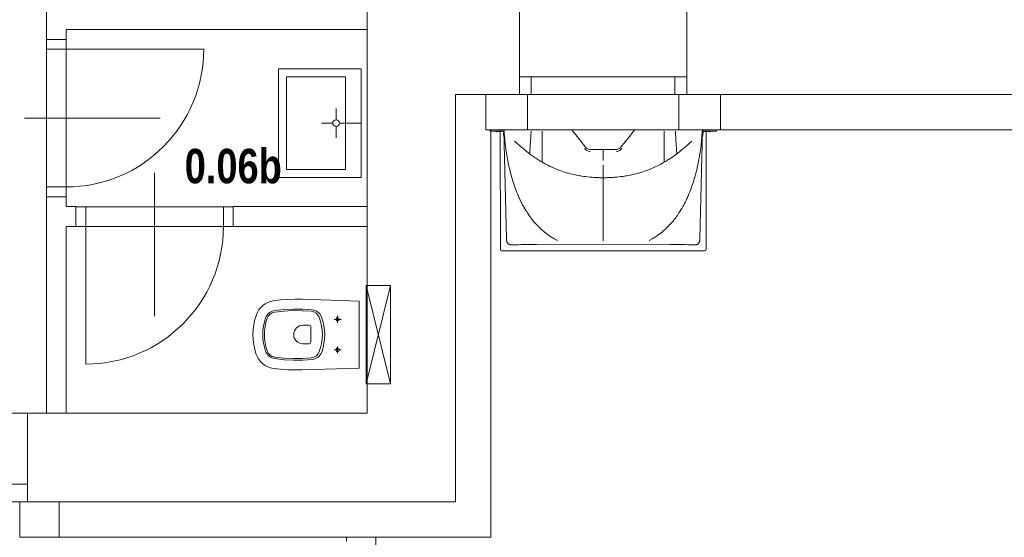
# Model space of a CAD drawing. Header units: millimetres. Extents: x -18118 to 31634, y -63349 to -43346.
# Tile 5 of 9: x 4662 to 9667, y -59847 to -57217. Entities that reach past the tile are written whole.
import ezdxf

# ---------------------------------------------------------------- set-up
doc = ezdxf.new("R2010")
doc.units = ezdxf.units.MM
doc.linetypes.add('Carkovana 2x_1', pattern=[200, 150, -50])
doc.layers.add('XR$1$1.PP - SLEPY_1', color=7, linetype='Continuous', lineweight=25)
doc.styles.add('Arial Black', font='Arial Black')

# ---------------------------------------------------------------- blocks, each defined once
blk = doc.blocks.new('KOMPLEXNÍ OBJEKT_5')
at = {"layer": 'XR$1$1.PP - SLEPY_1', "color": 251, "linetype": 'Continuous', "lineweight": 13}
for p, q in [((6397.2, -57466.9), (5977.2, -57466.9)), ((5977.2, -58017.7), (5977.2, -57466.9)), ((6317.2, -57506.9), (6017.2, -57506.9)), ((6017.2, -57506.9), (6017.2, -57977.7)), ((6317.2, -57977.7), (6317.2, -57506.9)), ((6397.2, -57466.9), (6397.2, -58017.7)), ((6270, -57725.1), (6270, -57668.4)), ((6252.8, -57742.3), (6196.1, -57742.3)), ((6287.1, -57742.3), (6397.2, -57742.3)), ((6270, -57759.5), (6270, -57816.2)), ((6017.2, -57977.7), (6317.2, -57977.7)), ((6397.2, -58017.7), (5977.2, -58017.7)), ((6397.2, -58017.7), (6053.1, -58017.7))]:
    blk.add_line(p, q, dxfattribs=at)
blk.add_arc((6270, -57742.3), 17.2, 270.0000000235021, 269.9999827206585, dxfattribs=at)
blk = doc.blocks.new('KOMPLEXNÍ OBJEKT_9')
at = {"layer": 'XR$1$1.PP - SLEPY_1', "color": 251, "linetype": 'Continuous', "lineweight": 13}
blk.add_line((6387.2, -58986.7), (6387.1, -58646.7), dxfattribs=at)
for points in [[(6387.1, -58646.7), (6097.9, -58637.2), (6061, -58636.7), (6024.1, -58637.9), (5987.3, -58640.7), (5950.6, -58645), (5936.3, -58648), (5922.5, -58653), (5909.5, -58659.7), (5897.6, -58668.2), (5887, -58678.2), (5877.8, -58689.6), (5870.2, -58702.1), (5864.5, -58715.5), (5857, -58740.2), (5851.6, -58765.4), (5848.3, -58791), (5847.2, -58816.7), (5847, -58816.2), (5848.1, -58841.9), (5851.4, -58867.5), (5856.8, -58892.7), (5864.3, -58917.3), (5870, -58930.9), (5877.5, -58943.5), (5886.7, -58954.9), (5897.4, -58965), (5909.4, -58973.6), (5922.4, -58980.4), (5936.2, -58985.3), (5950.6, -58988.4), (5987.3, -58992.7), (6024.1, -58995.5), (6061, -58996.6), (6097.9, -58996.2), (6387.2, -58986.7)], [(6259.9, -58739.2), (6277.5, -58739.2), (6295.1, -58739.2)], [(6277.6, -58747.8), (6280.9, -58747.1), (6283.6, -58745.2), (6285.5, -58742.4), (6286.1, -58739.2), (6285.4, -58735.9), (6283.6, -58733.1), (6280.8, -58731.2), (6277.5, -58730.5), (6274.2, -58731.2), (6271.4, -58733.1), (6269.5, -58735.9), (6268.9, -58739.2), (6269.5, -58742.5), (6271.4, -58745.3), (6274.2, -58747.1), (6277.5, -58747.8), (6277.6, -58747.8)], [(6277.5, -58756.8), (6277.5, -58739.2), (6277.5, -58721.5)], [(6259.9, -58894.2), (6277.5, -58894.2), (6295.1, -58894.2)], [(6277.6, -58902.8), (6280.9, -58902.1), (6283.6, -58900.2), (6285.5, -58897.4), (6286.1, -58894.2), (6285.4, -58890.9), (6283.6, -58888.1), (6280.8, -58886.2), (6277.5, -58885.5), (6274.2, -58886.2), (6271.4, -58888.1), (6269.5, -58890.9), (6268.9, -58894.2), (6269.5, -58897.5), (6271.4, -58900.3), (6274.2, -58902.1), (6277.5, -58902.8), (6277.6, -58902.8)], [(6277.5, -58911.8), (6277.5, -58894.2), (6277.5, -58876.5)]]:
    blk.add_lwpolyline(points, dxfattribs=at)
for points in [[(5957.5, -58938.8), (6005.1, -58944.1), (6052.9, -58946.5), (6100.8, -58946.1), (6148.6, -58942.8), (6156.5, -58941.5), (6164.1, -58939), (6171.3, -58935.6), (6178, -58931.1), (6184, -58925.7), (6189.1, -58919.6), (6193.4, -58912.8), (6196.6, -58905.5), (6203.4, -58883.8), (6208.3, -58861.7), (6211.2, -58839.2), (6212.2, -58816.6), (6211.1, -58793.9), (6208.1, -58771.4), (6203.2, -58749.3), (6196.3, -58727.7), (6193.1, -58720.4), (6188.8, -58713.6), (6183.7, -58707.5), (6177.7, -58702.2), (6171, -58697.7), (6163.8, -58694.3), (6156.2, -58691.9), (6148.3, -58690.5), (6100.6, -58687.3), (6052.8, -58686.9), (6005, -58689.3), (5957.5, -58694.5), (5949.9, -58696.1), (5942.5, -58698.8), (5935.6, -58702.4), (5929.3, -58706.9), (5923.6, -58712.2), (5918.7, -58718.3), (5914.7, -58725), (5911.6, -58732.1), (5905.4, -58752.7), (5900.8, -58773.8), (5898.1, -58795.2), (5897.2, -58816.7), (5898.1, -58838.2), (5900.9, -58859.6), (5905.4, -58880.7), (5911.6, -58901.3), (5914.7, -58908.4), (5918.7, -58915.1), (5923.6, -58921.2), (5929.3, -58926.5), (5935.7, -58931), (5942.6, -58934.6), (5949.9, -58937.2), (5957.5, -58938.8)], [(6143.8, -58935.2), (6156.8, -58932.2), (6168.4, -58925.6), (6177.8, -58916.1), (6184.3, -58904.4), (6191.2, -58883), (6196.2, -58861.2), (6199.2, -58839), (6200.2, -58816.6), (6199.1, -58794.2), (6196, -58772), (6191, -58750.1), (6184, -58728.9), (6177.5, -58717.2), (6168.1, -58707.7), (6156.5, -58701.2), (6143.5, -58698.1), (6097.1, -58695.2), (6050.6, -58694.9), (6004.2, -58697.4), (5958, -58702.5), (5945.4, -58706.1), (5934.3, -58712.9), (5925.4, -58722.5), (5919.4, -58734), (5913.2, -58754.2), (5908.8, -58774.8), (5906.1, -58795.7), (5905.2, -58816.7), (5906.1, -58837.7), (5908.8, -58858.6), (5913.3, -58879.2), (5919.4, -58899.3), (5925.4, -58910.9), (5934.3, -58920.5), (5945.4, -58927.3), (5958, -58930.8), (6004.3, -58936), (6050.8, -58938.4), (6097.3, -58938.2), (6143.8, -58935.2)], [(6142.3, -58779.1), (6141.6, -58775.3), (6139.4, -58772.1), (6136.2, -58769.9), (6132.3, -58769.1), (6102.4, -58769.1), (6093.2, -58769.8), (6084.4, -58772.3), (6076.1, -58776.5), (6068.9, -58782.2), (6062.9, -58789.2), (6058.3, -58797.2), (6055.5, -58806), (6054.4, -58815.1), (6055.1, -58824.3), (6057.6, -58833.2), (6061.8, -58841.4), (6067.5, -58848.7), (6074.5, -58854.7), (6082.5, -58859.2), (6091.3, -58862.1), (6100.4, -58863.1), (6102.4, -58863.1), (6132.3, -58863.1), (6136.2, -58862.4), (6139.4, -58860.2), (6141.6, -58857), (6142.3, -58853.1), (6142.3, -58779.1)]]:
    blk.add_lwpolyline(points, close=True, dxfattribs=at)
blk = doc.blocks.new('KOMPLEXNÍ OBJEKT_10')
at = {"layer": 'XR$1$1.PP - SLEPY_1', "color": 251, "linetype": 'Continuous', "lineweight": 13}
for p, q in [((6422.2, -59066.7), (6422.1, -58566.7)), ((6422.1, -58566.7), (6547.1, -58566.7)), ((6422.1, -58566.7), (6547.2, -59066.7)), ((6547.1, -58566.7), (6422.2, -59066.7)), ((6547.2, -59066.7), (6547.1, -58566.7)), ((6422.2, -59066.7), (6547.2, -59066.7))]:
    blk.add_line(p, q, dxfattribs=at)
blk = doc.blocks.new('KOMPLEXNÍ OBJEKT_18')
at = {"layer": 'XR$1$1.PP - SLEPY_1', "color": 138, "linetype": 'Continuous', "lineweight": 13}
for p, q in [((5347.2, -58723.2), (5347.2, -57995.3)), ((5747.2, -58166.7), (4947.2, -58166.7)), ((4997.2, -58966.7), (4997.2, -58166.7)), ((5697.2, -58166.7), (5697.2, -58266.7)), ((5747.2, -58266.7), (4947.2, -58266.7))]:
    blk.add_line(p, q, dxfattribs=at)
blk.add_arc((4997.2, -58266.7), 700, 270, 0, dxfattribs=at)
blk = doc.blocks.new('KOMPLEXNÍ OBJEKT_19')
at = {"layer": 'XR$1$1.PP - SLEPY_1', "color": 138, "linetype": 'Continuous', "lineweight": 13}
for p, q in [((4797.2, -58116.7), (4797.2, -57316.7)), ((4897.2, -58116.7), (4897.2, -57316.7)), ((5597.2, -57366.7), (4797.2, -57366.7)), ((5375.8, -57716.7), (4685.8, -57716.7)), ((4797.2, -58066.7), (4897.2, -58066.7))]:
    blk.add_line(p, q, dxfattribs=at)
blk.add_arc((4897.2, -57366.7), 700, 270, 0, dxfattribs=at)
blk = doc.blocks.new('KOMPLEXNÍ OBJEKT_26')
at = {"layer": 'XR$1$1.PP - SLEPY_1', "color": 138, "linetype": 'Continuous', "lineweight": 13}
for p, q in [((7052.1, -57780.9), (7051.8, -57776.7)), ((7096.6, -57776.7), (7054.1, -57776.7)), ((7102.9, -57782.7), (7055.4, -57782.7)), ((7084.2, -57782.7), (7084.2, -57785.9)), ((7084.8, -57786.7), (7084.9, -57786.7)), ((7086.6, -57782.7), (7085.5, -57786.2)), ((7090.2, -57784.7), (7098.2, -57784.7)), ((7099, -57776.7), (7096.6, -57776.7)), ((7104.1, -57784.7), (7098.2, -57784.7)), ((7104.1, -57787.5), (7101.8, -57784.7)), ((7104, -57776.7), (7105.1, -58384.7)), ((7108, -57776.7), (7104, -57776.7)), ((7108, -57776.7), (7109.6, -57776.7)), ((7109.8, -57776.7), (7109.6, -57776.7)), ((7110.3, -57776.7), (7109.8, -57776.7)), ((7110.7, -57776.7), (7110.3, -57776.7)), ((7119.2, -57776.7), (7110.7, -57776.7)), ((7119.2, -57776.7), (7119.7, -57776.7)), ((7119.7, -57776.7), (7120.1, -57776.7)), ((7120.6, -57776.7), (7120.1, -57776.7)), ((7122.7, -57776.7), (7121.6, -57776.7)), ((7136, -58329.8), (7123, -57778.6)), ((7471, -57776.7), (7471.2, -57780)), ((7494.6, -57809.9), (7471.7, -57781.3)), ((7761, -57809.9), (7783.9, -57781.3)), ((7784.6, -57776.7), (7784.3, -57780)), ((8119.5, -58329.8), (8132.5, -57778.6)), ((8132.8, -57776.7), (8133.9, -57776.7)), ((8134.9, -57776.7), (8135.4, -57776.7)), ((8135.9, -57776.7), (8135.4, -57776.7)), ((8136.3, -57776.7), (8135.9, -57776.7)), ((8136.3, -57776.7), (8144.8, -57776.7)), ((8144.8, -57776.7), (8145.3, -57776.7)), ((8145.3, -57776.7), (8145.7, -57776.7)), ((8145.7, -57776.7), (8145.9, -57776.7)), ((8147.5, -57776.7), (8145.9, -57776.7)), ((8147.5, -57776.7), (8151.5, -57776.7)), ((8151.5, -57776.7), (8150.4, -58384.7)), ((8151.5, -57784.7), (8157.4, -57784.7)), ((8151.5, -57787.5), (8153.7, -57784.7)), ((8152.6, -57782.7), (8200.1, -57782.7)), ((8156.6, -57776.7), (8158.9, -57776.7)), ((8165.4, -57784.7), (8157.4, -57784.7)), ((8158.9, -57776.7), (8201.4, -57776.7)), ((8169, -57782.7), (8170, -57786.2)), ((8170.7, -57786.7), (8170.6, -57786.7)), ((8171.4, -57782.7), (8171.3, -57785.9)), ((8203.5, -57780.9), (8203.8, -57776.7)), ((7538.4, -57864.7), (7494.6, -57809.9)), ((7717.1, -57864.7), (7761, -57809.9)), ((7627.8, -57876.4), (7561, -57876.4)), ((7627.8, -57876.4), (7627.8, -57886.1)), ((7627.8, -57876.4), (7694.5, -57876.4)), ((7627.8, -57876.4), (7627.8, -57886.1)), ((7627.8, -57886.1), (7627.8, -57924.1)), ((7627.8, -57886.1), (7627.8, -57924.1)), ((7627.8, -58357.6), (7288.4, -58359.4)), ((7627.8, -58357.6), (7967.1, -58359.4)), ((7110.7, -58391.7), (8144.8, -58391.7))]:
    blk.add_line(p, q, dxfattribs=at)
at = {"layer": 'XR$1$1.PP - SLEPY_1', "color": 138, "linetype": 'Carkovana 2x_1', "lineweight": 13}
for p, q in [((7121.4, -57783.7), (7103, -57783.7)), ((7103.2, -57783.6), (7103.2, -57782.7)), ((7115.1, -57784.7), (7104.1, -57784.7)), ((7121.6, -57803.7), (7120.3, -57784.6)), ((7121.1, -57784.5), (7122.4, -57803.6)), ((7122.9, -57809.2), (7121.1, -57784.5)), ((7121.5, -57778.6), (7121.5, -57776.7)), ((7122.5, -57790.2), (7121.5, -57778.6)), ((7121.6, -57776.7), (7121.6, -57778.6)), ((7123.4, -57782.6), (7123.1, -57778.5)), ((7471.2, -57780), (7471.2, -57780.5)), ((7784.3, -57780), (7784.3, -57780.5)), ((8132.1, -57782.6), (8132.4, -57778.5)), ((8132.6, -57809.2), (8134.4, -57784.5)), ((8133.1, -57790.2), (8134, -57778.6)), ((8134.4, -57784.5), (8133.1, -57803.6)), ((8133.9, -57803.7), (8135.2, -57784.6)), ((8134, -57778.6), (8134, -57776.7)), ((8134, -57776.7), (8134, -57778.6)), ((8134.1, -57783.7), (8152.5, -57783.7)), ((8140.4, -57784.7), (8151.5, -57784.7)), ((8152.4, -57783.6), (8152.4, -57782.7)), ((7494.6, -57809.9), (7494.6, -57810.2)), ((7761, -57809.9), (7761, -57810.2)), ((7532.7, -57871.5), (7532.7, -57871.7)), ((7538.4, -57865), (7538.4, -57864.7)), ((7561, -57876.7), (7561, -57876.4)), ((7561, -57876.7), (7627.8, -57876.7)), ((7694.5, -57876.7), (7627.8, -57876.7)), ((7694.5, -57876.7), (7694.5, -57876.4)), ((7717.1, -57865), (7717.1, -57864.7)), ((7722.8, -57871.5), (7722.8, -57871.7))]:
    blk.add_line(p, q, dxfattribs=at)
at = {"layer": 'XR$1$1.PP - SLEPY_1', "color": 138, "linetype": 'Continuous', "lineweight": 13}
for points in [[(7054.1, -57776.7), (7052.4, -57776.7), (7051.8, -57776.7)], [(7055.4, -57782.7), (7054.7, -57782.7), (7054.2, -57782.7), (7054.1, -57782.7), (7053.8, -57782.7), (7053.6, -57782.7)], [(7099, -57776.7), (7099.2, -57776.7), (7099.9, -57776.7), (7100.9, -57776.7), (7102.3, -57776.7)], [(7102.3, -57776.7), (7102.3, -57776.7), (7102.3, -57776.7)], [(7102.3, -57776.7), (7103.1, -57776.7), (7103.6, -57776.7), (7103.9, -57776.7), (7104, -57776.7)], [(7121.4, -57776.7), (7121.4, -57776.7), (7121.4, -57776.7), (7121.3, -57776.7), (7121.2, -57776.7), (7121.2, -57776.7), (7120.9, -57776.7), (7120.7, -57776.7), (7120.7, -57776.7), (7120.6, -57776.7), (7120.6, -57776.7)], [(7121.5, -57776.7), (7121.8, -57776.7), (7122.1, -57776.8), (7122.3, -57776.9), (7122.6, -57777.2), (7122.8, -57777.6), (7122.9, -57777.8), (7123.1, -57778.2), (7123.1, -57778.5)], [(7121.6, -57776.7), (7121.9, -57776.7), (7122.2, -57776.8), (7122.5, -57777), (7122.7, -57777.3), (7122.9, -57777.6), (7123.1, -57778), (7123.1, -57778.4)], [(7123.2, -57778.4), (7123, -57777.9), (7122.9, -57777.5), (7122.5, -57777), (7122.2, -57776.8), (7122.1, -57776.8), (7121.8, -57776.7), (7121.7, -57776.7), (7121.7, -57776.7), (7121.6, -57776.7), (7121.6, -57776.7), (7121.6, -57776.7), (7121.6, -57776.7), (7121.6, -57776.7), (7121.6, -57776.7)], [(7122.6, -57776.7), (7122.7, -57776.7), (7122.7, -57776.7), (7123.4, -57776.7), (7124.3, -57776.7), (7124.5, -57776.7), (7126, -57776.7), (7127.9, -57776.7), (7129.9, -57776.7), (7130.1, -57776.7), (7132.7, -57776.7), (7138.1, -57776.7), (7138.7, -57776.7), (7142.1, -57776.7), (7142.6, -57776.7), (7145.7, -57776.7), (7147.6, -57776.7), (7149.3, -57776.7), (7149.5, -57776.7), (7151.4, -57776.7), (7153.4, -57776.7), (7153.9, -57776.7), (7155.4, -57776.7), (7157.5, -57776.7), (7158.5, -57776.7), (7158.5, -57776.7), (7159.5, -57776.7), (7160.6, -57776.7), (7161.1, -57776.7), (7161.6, -57776.7)], [(7126.9, -57817.6), (7126.2, -57808.6), (7126, -57807), (7124.7, -57792.5), (7124.3, -57788.4), (7124, -57785.3), (7123.6, -57781.7), (7123.2, -57778.4)], [(7471, -57776.7), (7396.3, -57776.7), (7365, -57776.7), (7336.1, -57776.7), (7306.3, -57776.7), (7272.8, -57776.7), (7243.2, -57776.7), (7232.9, -57776.7), (7227.4, -57776.7), (7221.1, -57776.7), (7211.7, -57776.7), (7202.4, -57776.7), (7196.7, -57776.7), (7192, -57776.7), (7187, -57776.7), (7181, -57776.7), (7175.4, -57776.7), (7173, -57776.7), (7171.4, -57776.7), (7169.7, -57776.7), (7167.5, -57776.7), (7165.5, -57776.7), (7164.5, -57776.7), (7163.8, -57776.7), (7163, -57776.7), (7161.6, -57776.7)], [(7784.6, -57776.7), (7859.2, -57776.7), (7890.5, -57776.7), (7919.4, -57776.7), (7949.2, -57776.7), (7982.7, -57776.7), (8012.3, -57776.7), (8022.6, -57776.7), (8028.1, -57776.7), (8034.4, -57776.7), (8043.8, -57776.7), (8053.1, -57776.7), (8058.8, -57776.7), (8063.5, -57776.7), (8068.5, -57776.7), (8074.5, -57776.7), (8080.1, -57776.7), (8082.5, -57776.7), (8084.1, -57776.7), (8085.8, -57776.7), (8088, -57776.7), (8090.1, -57776.7), (8091, -57776.7), (8091.8, -57776.7), (8092.5, -57776.7), (8093.9, -57776.7)], [(8132.9, -57776.7), (8132.8, -57776.7), (8132.8, -57776.7), (8132.1, -57776.7), (8131.2, -57776.7), (8131, -57776.7), (8129.5, -57776.7), (8127.6, -57776.7), (8125.6, -57776.7), (8125.4, -57776.7), (8122.8, -57776.7), (8117.5, -57776.7), (8116.8, -57776.7), (8113.4, -57776.7), (8112.9, -57776.7), (8109.8, -57776.7), (8107.9, -57776.7), (8106.2, -57776.7), (8106, -57776.7), (8104.1, -57776.7), (8102.1, -57776.7), (8101.7, -57776.7), (8100.1, -57776.7), (8098, -57776.7), (8097, -57776.7), (8097, -57776.7), (8096, -57776.7), (8095, -57776.7), (8094.4, -57776.7), (8093.9, -57776.7)], [(8128.6, -57817.6), (8129.3, -57808.6), (8129.5, -57807), (8130.8, -57792.5), (8131.2, -57788.4), (8131.5, -57785.3), (8131.9, -57781.7), (8132.3, -57778.4)], [(8134, -57776.7), (8133.7, -57776.7), (8133.4, -57776.8), (8133.2, -57776.9), (8132.9, -57777.2), (8132.7, -57777.6), (8132.6, -57777.8), (8132.5, -57778.2), (8132.4, -57778.5)], [(8134, -57776.7), (8133.6, -57776.7), (8133.3, -57776.8), (8133, -57777), (8132.8, -57777.3), (8132.6, -57777.6), (8132.4, -57778), (8132.4, -57778.4)], [(8132.4, -57778.4), (8132.5, -57777.9), (8132.6, -57777.5), (8133.1, -57777), (8133.3, -57776.8), (8133.5, -57776.8), (8133.7, -57776.7), (8133.8, -57776.7), (8133.8, -57776.7), (8133.9, -57776.7), (8133.9, -57776.7), (8133.9, -57776.7), (8133.9, -57776.7), (8133.9, -57776.7), (8133.9, -57776.7)], [(8134.1, -57776.7), (8134.1, -57776.7), (8134.1, -57776.7), (8134.2, -57776.7), (8134.3, -57776.7), (8134.4, -57776.7), (8134.6, -57776.7), (8134.8, -57776.7), (8134.9, -57776.7), (8134.9, -57776.7), (8134.9, -57776.7)], [(8153.2, -57776.7), (8152.5, -57776.7), (8151.9, -57776.7), (8151.6, -57776.7), (8151.5, -57776.7)], [(8156.6, -57776.7), (8156.3, -57776.7), (8155.7, -57776.7), (8154.6, -57776.7), (8153.2, -57776.7)], [(8153.2, -57776.7), (8153.2, -57776.7), (8153.2, -57776.7)], [(8200.1, -57782.7), (8200.8, -57782.7), (8201.3, -57782.7), (8201.4, -57782.7), (8201.8, -57782.7), (8201.9, -57782.7)], [(8201.4, -57776.7), (8203.2, -57776.7), (8203.8, -57776.7)], [(7211.8, -58145.6), (7210.8, -58143.5), (7210.1, -58142.1), (7206.8, -58135.1), (7205.9, -58133.4), (7203.6, -58128.3), (7201.8, -58124.4), (7201.2, -58123.1), (7197, -58113.4), (7196.6, -58112.5), (7192.2, -58102.1), (7192, -58101.7), (7187.5, -58090.6), (7183.1, -58079.4), (7182.9, -58079), (7178.9, -58068.1), (7174.9, -58056.5), (7174.4, -58055.1), (7171.1, -58044.9), (7167.4, -58033), (7166.6, -58030.5), (7163.8, -58021), (7162.9, -58017.9), (7160.4, -58008.8), (7159.4, -58005.1), (7157.1, -57996.5), (7152.7, -57979.1), (7150.9, -57971.3), (7149.6, -57965.8), (7148, -57958.4), (7146.7, -57952.3), (7145.3, -57945.4), (7142.7, -57932.3), (7141.3, -57924.9), (7140.3, -57919), (7138.8, -57911), (7137.9, -57905.5), (7136.4, -57896.9), (7135.6, -57892), (7133.5, -57878.3), (7132.1, -57868.3), (7131.6, -57864.4), (7130.7, -57857.4), (7130.2, -57853.6), (7129.9, -57850.4), (7129.4, -57846.3), (7129.1, -57843.2), (7128.7, -57838.8), (7128.4, -57836.1), (7128.1, -57832.2)], [(8043.7, -58145.6), (8044.8, -58143.5), (8045.4, -58142.1), (8048.8, -58135.1), (8049.6, -58133.4), (8051.9, -58128.3), (8053.7, -58124.4), (8054.3, -58123.1), (8058.6, -58113.4), (8059, -58112.5), (8063.4, -58102.1), (8063.6, -58101.7), (8068, -58090.6), (8072.4, -58079.4), (8072.6, -58079), (8076.6, -58068.1), (8080.6, -58056.5), (8081.1, -58055.1), (8084.4, -58044.9), (8088.2, -58033), (8088.9, -58030.5), (8091.7, -58021), (8092.6, -58017.9), (8095.2, -58008.8), (8096.2, -58005.1), (8098.5, -57996.5), (8102.8, -57979.1), (8104.6, -57971.3), (8105.9, -57965.8), (8107.5, -57958.4), (8108.8, -57952.3), (8110.2, -57945.4), (8112.8, -57932.3), (8114.2, -57924.9), (8115.3, -57919), (8116.7, -57911), (8117.6, -57905.5), (8119.1, -57896.9), (8119.9, -57892), (8122, -57878.3), (8123.4, -57868.3), (8123.9, -57864.4), (8124.8, -57857.4), (8125.3, -57853.6), (8125.7, -57850.4), (8126.1, -57846.3), (8126.4, -57843.2), (8126.8, -57838.8), (8127.1, -57836.1), (8127.4, -57832.2)], [(7539.3, -57878.1), (7535.9, -57875), (7532.7, -57871.5)], [(7561, -57876.4), (7558.2, -57876.3), (7552.7, -57875.1), (7545, -57871.1), (7540.4, -57867.1), (7538.4, -57864.7)], [(7539.3, -57878.1), (7539.7, -57878.4), (7543.6, -57881.2)], [(7543.6, -57881.2), (7547.8, -57883.3), (7552.1, -57884.9)], [(7556.5, -57885.8), (7559.5, -57886.1), (7561, -57886.1)], [(7694.5, -57876.4), (7697.3, -57876.3), (7702.8, -57875.1), (7710.5, -57871.1), (7715.1, -57867.1), (7717.1, -57864.7)], [(7716.2, -57878.1), (7715.8, -57878.4), (7711.9, -57881.2), (7707.7, -57883.3), (7703.4, -57884.9), (7699, -57885.8), (7696, -57886.1), (7694.5, -57886.1)], [(7716.2, -57878.1), (7719.6, -57875), (7722.8, -57871.5)], [(7627.8, -57955.6), (7627.8, -57958.5), (7627.8, -57958.7), (7627.8, -57964.9), (7627.8, -57971.5), (7627.8, -57973.9), (7627.8, -57974), (7627.8, -57979.7), (7627.8, -57983.1), (7627.8, -57987.7), (7627.8, -57988.9), (7627.8, -57991.9), (7627.8, -57995.7), (7627.8, -58000.7), (7627.8, -58003.6), (7627.8, -58009.2), (7627.8, -58011.3), (7627.8, -58014.9), (7627.8, -58015.2), (7627.8, -58017.7)], [(7627.8, -57955.6), (7627.8, -57958.5), (7627.8, -57958.7), (7627.8, -57964.9), (7627.8, -57971.5), (7627.8, -57973.9), (7627.8, -57974), (7627.8, -57979.7), (7627.8, -57983.1), (7627.8, -57987.7), (7627.8, -57988.9), (7627.8, -57991.9), (7627.8, -57995.7), (7627.8, -58000.7), (7627.8, -58003.6), (7627.8, -58009.2), (7627.8, -58011.3), (7627.8, -58014.9), (7627.8, -58015.2), (7627.8, -58017.7)], [(7627.8, -58246.4), (7627.8, -58244.1), (7627.8, -58239.4), (7627.8, -58232.4), (7627.8, -58218.1), (7627.8, -58203.5), (7627.8, -58188.4), (7627.8, -58173), (7627.8, -58157.1), (7627.8, -58140.7), (7627.8, -58124), (7627.8, -58107), (7627.8, -58089.6), (7627.8, -58072), (7627.8, -58054.1), (7627.8, -58045), (7627.8, -58036), (7627.8, -58026.8), (7627.8, -58022.3), (7627.8, -58019.2), (7627.8, -58017.7)], [(7627.8, -58246.4), (7627.8, -58244.1), (7627.8, -58239.4), (7627.8, -58232.4), (7627.8, -58218.1), (7627.8, -58203.5), (7627.8, -58188.4), (7627.8, -58173), (7627.8, -58157.1), (7627.8, -58140.7), (7627.8, -58124), (7627.8, -58107), (7627.8, -58089.6), (7627.8, -58072), (7627.8, -58054.1), (7627.8, -58045), (7627.8, -58036), (7627.8, -58026.8), (7627.8, -58022.3), (7627.8, -58019.2), (7627.8, -58017.7)], [(7227, -58173.4), (7222.6, -58166), (7220.2, -58161.7), (7218, -58157.8), (7215.7, -58153.4), (7211.8, -58145.6)], [(8028.5, -58173.4), (8032.9, -58166), (8035.3, -58161.7), (8037.5, -58157.8), (8039.8, -58153.4), (8043.7, -58145.6)], [(7286.9, -58255.8), (7285.3, -58254), (7282.1, -58250.6), (7277.4, -58245.3), (7272.8, -58239.9), (7271.4, -58238.1), (7268.3, -58234.3), (7266.4, -58231.9), (7262.3, -58226.5), (7259.5, -58222.9), (7255.2, -58216.9), (7252.2, -58212.5), (7251, -58210.8), (7242.7, -58198.3), (7238.6, -58192), (7234.7, -58185.7), (7231.5, -58180.5), (7230.8, -58179.5), (7228.3, -58175.4), (7227, -58173.4)], [(7968.6, -58255.8), (7970.2, -58254), (7973.4, -58250.6), (7978.1, -58245.3), (7982.7, -58239.9), (7984.2, -58238.1), (7987.2, -58234.3), (7989.1, -58231.9), (7993.3, -58226.5), (7996, -58222.9), (8000.3, -58216.9), (8003.3, -58212.5), (8004.5, -58210.8), (8012.8, -58198.3), (8016.9, -58192), (8020.8, -58185.7), (8024.1, -58180.5), (8024.7, -58179.5), (8027.2, -58175.4), (8028.5, -58173.4)], [(7286.9, -58255.8), (7288.7, -58257.7), (7290.4, -58259.5), (7291.5, -58260.7), (7292.2, -58261.4), (7293.9, -58263.2), (7296.3, -58265.6), (7297.7, -58267), (7298.7, -58268), (7301, -58270.3), (7302.9, -58272.2), (7303.2, -58272.5), (7305.3, -58274.6), (7307.3, -58276.6), (7307.6, -58276.9), (7309.3, -58278.5), (7311.4, -58280.5), (7312.3, -58281.3), (7313.6, -58282.5), (7316, -58284.6), (7317.8, -58286.2), (7318.6, -58286.8), (7321.5, -58289.3), (7322.4, -58290.1), (7324.7, -58292)], [(7627.8, -58246.4), (7627.8, -58247.7), (7627.8, -58248.8), (7627.8, -58250.1), (7627.8, -58251.1), (7627.8, -58253.8), (7627.8, -58255.8), (7627.8, -58260.3), (7627.8, -58261), (7627.8, -58264.8), (7627.8, -58267.9), (7627.8, -58269.1), (7627.8, -58273.3), (7627.8, -58274.6), (7627.8, -58277.4), (7627.8, -58280.9), (7627.8, -58281.4), (7627.8, -58286.9), (7627.8, -58288.9), (7627.8, -58292.4), (7627.8, -58292.4), (7627.8, -58295.7), (7627.8, -58297.5), (7627.8, -58298.8), (7627.8, -58301.7), (7627.8, -58302.2), (7627.8, -58304.5), (7627.8, -58306.5), (7627.8, -58307.2), (7627.8, -58310.5), (7627.8, -58312.1), (7627.8, -58314.1), (7627.8, -58316.3), (7627.8, -58317.3), (7627.8, -58318.2), (7627.8, -58320), (7627.8, -58320.1), (7627.8, -58322.6), (7627.8, -58323.2), (7627.8, -58325.1), (7627.8, -58326.3), (7627.8, -58327.4), (7627.8, -58329.3), (7627.8, -58329.8), (7627.8, -58330.8), (7627.8, -58332.3), (7627.8, -58332.4), (7627.8, -58334.1), (7627.8, -58335), (7627.8, -58335.9), (7627.8, -58337.6), (7627.8, -58338.7)], [(7627.8, -58246.4), (7627.8, -58247.7), (7627.8, -58248.8), (7627.8, -58250.1), (7627.8, -58251.1), (7627.8, -58253.8), (7627.8, -58255.8), (7627.8, -58260.3), (7627.8, -58261), (7627.8, -58264.8), (7627.8, -58267.9), (7627.8, -58269.1), (7627.8, -58273.3), (7627.8, -58274.6), (7627.8, -58277.4), (7627.8, -58280.9), (7627.8, -58281.4), (7627.8, -58286.9), (7627.8, -58288.9), (7627.8, -58292.4), (7627.8, -58292.4), (7627.8, -58295.7), (7627.8, -58297.5), (7627.8, -58298.8), (7627.8, -58301.7), (7627.8, -58302.2), (7627.8, -58304.5), (7627.8, -58306.5), (7627.8, -58307.2), (7627.8, -58310.5), (7627.8, -58312.1), (7627.8, -58314.1), (7627.8, -58316.3), (7627.8, -58317.3), (7627.8, -58318.2), (7627.8, -58320), (7627.8, -58320.1), (7627.8, -58322.6), (7627.8, -58323.2), (7627.8, -58325.1), (7627.8, -58326.3), (7627.8, -58327.4), (7627.8, -58329.3), (7627.8, -58329.8), (7627.8, -58330.8), (7627.8, -58332.3), (7627.8, -58332.4), (7627.8, -58334.1), (7627.8, -58335), (7627.8, -58335.9), (7627.8, -58337.6), (7627.8, -58338.7)], [(7968.6, -58255.8), (7966.9, -58257.7), (7965.2, -58259.5), (7964, -58260.7), (7963.3, -58261.4), (7961.6, -58263.2), (7959.2, -58265.6), (7957.8, -58267), (7956.8, -58268), (7954.5, -58270.3), (7952.6, -58272.2), (7952.3, -58272.5), (7950.2, -58274.6), (7948.2, -58276.6), (7947.9, -58276.9), (7946.2, -58278.5), (7944.1, -58280.5), (7943.2, -58281.3), (7941.9, -58282.5), (7939.5, -58284.6), (7937.7, -58286.2), (7936.9, -58286.8), (7934, -58289.3), (7933.1, -58290.1), (7930.8, -58292)], [(7324.7, -58292), (7329, -58295.6), (7331.4, -58297.6), (7333.6, -58299.4), (7337.1, -58302.2), (7345.6, -58308.7), (7355, -58315.5), (7363, -58320.9), (7370.7, -58325.7), (7379.2, -58330.7), (7394.5, -58338.7)], [(7930.8, -58292), (7926.6, -58295.6), (7924.1, -58297.6), (7921.9, -58299.4), (7918.4, -58302.2), (7910, -58308.7), (7900.5, -58315.5), (7892.5, -58320.9), (7884.8, -58325.7), (7876.3, -58330.7), (7861, -58338.7)], [(7136, -58329.8), (7136, -58330.4), (7136, -58330.7), (7136, -58331.6), (7136, -58331.7), (7136.1, -58333.4), (7136.1, -58333.5), (7136.2, -58335.1), (7136.2, -58335.2), (7136.3, -58336.8), (7136.3, -58337), (7136.8, -58339.8), (7137, -58340.6), (7137.6, -58342.8), (7138, -58344), (7138.6, -58345.6), (7139.4, -58347.2), (7139.9, -58348.3), (7141, -58350.1), (7143, -58352.8), (7143.2, -58352.9), (7145.1, -58354.9), (7145.2, -58355.1), (7147.1, -58356.6), (7147.7, -58357), (7149.3, -58357.9), (7150.3, -58358.5), (7151.5, -58359), (7151.7, -58359.1), (7153.1, -58359.5), (7153.9, -58359.7), (7154.6, -58359.9), (7155.1, -58359.9), (7156, -58360.1), (7156.3, -58360.1), (7157.4, -58360.1), (7157.6, -58360.1), (7158.9, -58360.2), (7159, -58360.2), (7160.4, -58360.1), (7160.8, -58360.1), (7161.1, -58360.1), (7161.8, -58360)], [(8119.5, -58329.8), (8119.5, -58330.4), (8119.5, -58330.7), (8119.5, -58331.6), (8119.5, -58331.7), (8119.5, -58333.4), (8119.4, -58333.5), (8119.4, -58335.1), (8119.4, -58335.2), (8119.2, -58336.8), (8119.2, -58337), (8118.7, -58339.8), (8118.5, -58340.6), (8117.9, -58342.8), (8117.5, -58344), (8116.9, -58345.6), (8116.2, -58347.2), (8115.6, -58348.3), (8114.5, -58350.1), (8112.5, -58352.8), (8112.4, -58352.9), (8110.5, -58354.9), (8110.3, -58355.1), (8108.4, -58356.6), (8107.8, -58357), (8106.3, -58357.9), (8105.2, -58358.5), (8104, -58359), (8103.8, -58359.1), (8102.4, -58359.5), (8101.7, -58359.7), (8101, -58359.9), (8100.5, -58359.9), (8099.5, -58360.1), (8099.2, -58360.1), (8098.1, -58360.1), (8097.9, -58360.1), (8096.6, -58360.2), (8096.5, -58360.2), (8095.2, -58360.1), (8094.7, -58360.1), (8094.4, -58360.1), (8093.7, -58360)], [(7161.8, -58360), (7163.8, -58360), (7164.8, -58360), (7165.7, -58360), (7169.7, -58360), (7170.8, -58359.9), (7177.6, -58359.9), (7179.9, -58359.9), (7193.4, -58359.8), (7197.9, -58359.8), (7209.2, -58359.7), (7216, -58359.7), (7225.1, -58359.6), (7234.1, -58359.6), (7240.9, -58359.6), (7243.1, -58359.6), (7252.2, -58359.5), (7256.7, -58359.5), (7261.2, -58359.5), (7270.3, -58359.5), (7272.5, -58359.5), (7274.8, -58359.4), (7276.5, -58359.4), (7279.3, -58359.4), (7280.4, -58359.4), (7281.6, -58359.4), (7282.4, -58359.4), (7283.8, -58359.4), (7284.4, -58359.4), (7286.1, -58359.4), (7286.4, -58359.4), (7287.4, -58359.4), (7287.6, -58359.4), (7288.4, -58359.4)], [(8093.7, -58360), (8091.8, -58360), (8090.7, -58360), (8089.8, -58360), (8085.8, -58360), (8084.7, -58359.9), (8077.9, -58359.9), (8075.7, -58359.9), (8062.1, -58359.8), (8057.6, -58359.8), (8046.3, -58359.7), (8039.5, -58359.7), (8030.5, -58359.6), (8021.4, -58359.6), (8014.6, -58359.6), (8012.4, -58359.6), (8003.3, -58359.5), (7998.8, -58359.5), (7994.3, -58359.5), (7985.3, -58359.5), (7983, -58359.5), (7980.7, -58359.4), (7979, -58359.4), (7976.2, -58359.4), (7975.1, -58359.4), (7973.9, -58359.4), (7973.1, -58359.4), (7971.7, -58359.4), (7971.1, -58359.4), (7969.4, -58359.4), (7969.1, -58359.4), (7968.1, -58359.4), (7967.9, -58359.4), (7967.1, -58359.4)]]:
    blk.add_lwpolyline(points, dxfattribs=at)
at = {"layer": 'XR$1$1.PP - SLEPY_1', "color": 138, "linetype": 'Carkovana 2x_1', "lineweight": 13}
for points in [[(7113.9, -57783.6), (7114.4, -57784.1), (7114.9, -57784.6)], [(7121.1, -57784.5), (7121.7, -57792.6), (7122.3, -57800.7), (7122.9, -57808.9), (7122.9, -57809.2)], [(7121.5, -57776.7), (7121.5, -57776.7), (7121.5, -57776.7), (7121.5, -57776.7), (7121.5, -57776.7), (7121.6, -57776.7), (7121.6, -57776.7), (7122, -57776.8), (7122.3, -57776.9), (7122.6, -57777.2), (7122.9, -57777.7), (7123, -57778), (7123.1, -57778.4)], [(7261, -57783.6), (7260.9, -57785.7), (7260.7, -57789.3), (7260.7, -57789.6), (7260.2, -57797.2), (7260, -57800.8), (7259.3, -57812.5), (7259, -57818.1), (7258.5, -57827.8), (7258, -57835.3), (7257.6, -57842.9), (7257.1, -57850.3), (7257, -57852.1), (7256.6, -57857.6), (7256.1, -57864.8), (7255.9, -57868.2), (7255.6, -57871.8), (7255.1, -57878.5), (7254.7, -57883.4), (7254.6, -57885.1), (7254, -57891.4), (7253.9, -57892.9), (7253.5, -57897.5)], [(7317.9, -57940.7), (7317.8, -57934.2), (7317.8, -57920.6), (7317.7, -57910.1), (7317.7, -57899.3), (7317.7, -57877), (7317.7, -57854.1), (7317.7, -57830.7), (7317.8, -57807.3), (7317.8, -57795.5), (7317.8, -57787.7), (7317.9, -57783.8)], [(7937.7, -57940.7), (7937.7, -57934.2), (7937.8, -57920.6), (7937.8, -57910.1), (7937.8, -57899.3), (7937.8, -57877), (7937.8, -57854.1), (7937.8, -57830.7), (7937.7, -57807.3), (7937.7, -57795.5), (7937.7, -57787.7), (7937.7, -57783.8)], [(7994.5, -57783.6), (7994.6, -57785.7), (7994.8, -57789.3), (7994.8, -57789.6), (7995.3, -57797.2), (7995.5, -57800.8), (7996.2, -57812.5), (7996.5, -57818.1), (7997.1, -57827.8), (7997.5, -57835.3), (7998, -57842.9), (7998.4, -57850.3), (7998.5, -57852.1), (7998.9, -57857.6), (7999.4, -57864.8), (7999.6, -57868.2), (7999.9, -57871.8), (8000.4, -57878.5), (8000.8, -57883.4), (8000.9, -57885.1), (8001.5, -57891.4), (8001.6, -57892.9), (8002.1, -57897.5)], [(8134, -57776.7), (8134, -57776.7), (8134, -57776.7), (8134, -57776.7), (8134, -57776.7), (8134, -57776.7), (8133.9, -57776.7), (8133.5, -57776.8), (8133.2, -57776.9), (8132.9, -57777.2), (8132.6, -57777.7), (8132.5, -57778), (8132.4, -57778.4)], [(8134.4, -57784.5), (8133.8, -57792.6), (8133.2, -57800.7), (8132.6, -57808.9), (8132.6, -57809.2)], [(8141.6, -57783.6), (8141.1, -57784.1), (8140.6, -57784.6)], [(7128.1, -57832.2), (7128, -57831.3), (7127.8, -57828.9), (7127.4, -57823.7), (7127.2, -57821.6), (7126.9, -57817.6)], [(7253.5, -57897.5), (7251.6, -57896.1), (7247.9, -57893.3), (7247.1, -57892.7), (7242.4, -57889.1), (7238.2, -57885.8), (7231.4, -57880.3), (7229.3, -57878.7), (7220.4, -57871.4), (7220.4, -57871.4), (7211.6, -57864), (7209.4, -57862.2), (7198.6, -57852.8), (7194, -57848.8), (7187.7, -57843.1), (7180.5, -57836.5), (7177, -57833.2)], [(8002.1, -57897.5), (8003.9, -57896.1), (8007.6, -57893.3), (8008.4, -57892.7), (8013.1, -57889.1), (8017.3, -57885.8), (8024.2, -57880.3), (8026.2, -57878.7), (8035.1, -57871.4), (8035.1, -57871.4), (8043.9, -57864), (8046.1, -57862.2), (8057, -57852.8), (8061.5, -57848.8), (8067.8, -57843.1), (8075, -57836.5), (8078.6, -57833.2)], [(8127.4, -57832.2), (8127.5, -57831.3), (8127.7, -57828.9), (8128.1, -57823.7), (8128.3, -57821.6), (8128.6, -57817.6)], [(7253.5, -57897.5), (7260.4, -57902.7), (7274.5, -57912.8), (7296, -57927.3), (7310.5, -57936.4), (7317.9, -57940.7)], [(8002.1, -57897.5), (7995.1, -57902.7), (7981, -57912.8), (7959.5, -57927.3), (7945, -57936.4), (7937.7, -57940.7)], [(7627.8, -58019.6), (7626.5, -58019.6), (7625.9, -58019.6), (7625.3, -58019.6), (7622.8, -58019.6), (7622.1, -58019.6), (7617.8, -58019.5), (7616.4, -58019.5), (7610.7, -58019.4), (7607.8, -58019.3), (7605, -58019.2), (7597.9, -58019), (7593.6, -58018.8), (7588, -58018.6), (7582.2, -58018.2), (7578, -58018), (7570.9, -58017.5), (7568.2, -58017.2), (7559.5, -58016.5), (7558.3, -58016.4), (7548.4, -58015.4), (7538.5, -58014.2), (7536.8, -58014), (7528.7, -58012.9), (7518.9, -58011.4), (7514.2, -58010.7), (7509.1, -58009.8), (7491.7, -58006.6), (7489.5, -58006.1), (7479.8, -58004), (7470, -58001.8), (7469.2, -58001.6), (7460.3, -57999.4), (7450.7, -57996.8), (7447, -57995.7), (7431.4, -57991), (7412.2, -57984.6), (7402.9, -57981.2), (7393.1, -57977.4), (7359.8, -57962.9), (7355.2, -57960.7), (7345.8, -57956), (7338.7, -57952.3), (7336.5, -57951.1), (7331.8, -57948.6), (7327.1, -57946), (7324.8, -57944.7), (7322.5, -57943.4), (7320.2, -57942.1), (7319, -57941.4), (7317.9, -57940.7)], [(7627.8, -58019.6), (7629, -58019.6), (7629.7, -58019.6), (7630.3, -58019.6), (7632.7, -58019.6), (7633.5, -58019.6), (7637.7, -58019.5), (7639.1, -58019.5), (7644.8, -58019.4), (7647.7, -58019.3), (7650.5, -58019.2), (7657.6, -58019), (7661.9, -58018.8), (7667.6, -58018.6), (7673.3, -58018.2), (7677.5, -58018), (7684.7, -58017.5), (7687.4, -58017.2), (7696, -58016.5), (7697.2, -58016.4), (7707.1, -58015.4), (7717, -58014.2), (7718.7, -58014), (7726.8, -58012.9), (7736.6, -58011.4), (7741.3, -58010.7), (7746.4, -58009.8), (7763.9, -58006.6), (7766, -58006.1), (7775.8, -58004), (7785.5, -58001.8), (7786.3, -58001.6), (7795.2, -57999.4), (7804.9, -57996.8), (7808.6, -57995.7), (7824.2, -57991), (7843.4, -57984.6), (7852.6, -57981.2), (7862.4, -57977.4), (7895.7, -57962.9), (7900.3, -57960.7), (7909.7, -57956), (7916.8, -57952.3), (7919.1, -57951.1), (7923.7, -57948.6), (7928.4, -57946), (7930.7, -57944.7), (7933, -57943.4), (7935.4, -57942.1), (7936.5, -57941.4), (7937.7, -57940.7)], [(7627.8, -57957.1), (7627.8, -57957.3), (7627.8, -57960.2), (7627.8, -57966.4), (7627.8, -57970.8), (7627.8, -57975.7), (7627.8, -57978.3), (7627.8, -57978.9), (7627.8, -57984.7), (7627.8, -57985.8), (7627.8, -57993.2), (7627.8, -57993.7), (7627.8, -57999.7), (7627.8, -58000.5), (7627.8, -58002.4), (7627.8, -58007.7), (7627.8, -58009.8), (7627.8, -58011.1), (7627.8, -58011.2), (7627.8, -58014.8), (7627.8, -58016.8), (7627.8, -58018.3), (7627.8, -58019.6)], [(7627.8, -57957.1), (7627.8, -57957.3), (7627.8, -57960.2), (7627.8, -57966.4), (7627.8, -57970.8), (7627.8, -57975.7), (7627.8, -57978.3), (7627.8, -57978.9), (7627.8, -57984.7), (7627.8, -57985.8), (7627.8, -57993.2), (7627.8, -57993.7), (7627.8, -57999.7), (7627.8, -58000.5), (7627.8, -58002.4), (7627.8, -58007.7), (7627.8, -58009.8), (7627.8, -58011.1), (7627.8, -58011.2), (7627.8, -58014.8), (7627.8, -58016.8), (7627.8, -58018.3), (7627.8, -58019.6)], [(7627.8, -58248.9), (7627.8, -58246.6), (7627.8, -58242.9), (7627.8, -58241.9), (7627.8, -58236.7), (7627.8, -58234.9), (7627.8, -58224.2), (7627.8, -58220.5), (7627.8, -58211.4), (7627.8, -58205.8), (7627.8, -58198.4), (7627.8, -58185.1), (7627.8, -58171.4), (7627.8, -58157.3), (7627.8, -58143), (7627.8, -58128.3), (7627.8, -58113.4), (7627.8, -58105.9), (7627.8, -58098.3), (7627.8, -58082.9), (7627.8, -58067.3), (7627.8, -58056), (7627.8, -58051.5), (7627.8, -58047), (7627.8, -58037.9), (7627.8, -58035.6), (7627.8, -58028.8), (7627.8, -58027.6), (7627.8, -58024.2), (7627.8, -58021.1), (7627.8, -58019.6)], [(7627.8, -58248.9), (7627.8, -58246.6), (7627.8, -58242.9), (7627.8, -58241.9), (7627.8, -58236.7), (7627.8, -58234.9), (7627.8, -58224.2), (7627.8, -58220.5), (7627.8, -58211.4), (7627.8, -58205.8), (7627.8, -58198.4), (7627.8, -58185.1), (7627.8, -58171.4), (7627.8, -58157.3), (7627.8, -58143), (7627.8, -58128.3), (7627.8, -58113.4), (7627.8, -58105.9), (7627.8, -58098.3), (7627.8, -58082.9), (7627.8, -58067.3), (7627.8, -58056), (7627.8, -58051.5), (7627.8, -58047), (7627.8, -58037.9), (7627.8, -58035.6), (7627.8, -58028.8), (7627.8, -58027.6), (7627.8, -58024.2), (7627.8, -58021.1), (7627.8, -58019.6)], [(7627.8, -58340.3), (7627.8, -58339.5), (7627.8, -58339.3), (7627.8, -58337.8), (7627.8, -58337.2), (7627.8, -58335.3), (7627.8, -58335.3), (7627.8, -58332.7), (7627.8, -58331.6), (7627.8, -58330), (7627.8, -58328.1), (7627.8, -58327.3), (7627.8, -58324.6), (7627.8, -58324.5), (7627.8, -58321.6), (7627.8, -58320.6), (7627.8, -58318.6), (7627.8, -58318.3), (7627.8, -58315.8), (7627.8, -58315.6), (7627.8, -58313.2), (7627.8, -58312.5), (7627.8, -58310.3), (7627.8, -58309.3), (7627.8, -58307.3), (7627.8, -58306.2), (7627.8, -58304), (7627.8, -58303), (7627.8, -58300.5), (7627.8, -58299.8), (7627.8, -58296.9), (7627.8, -58293.1), (7627.8, -58292.9), (7627.8, -58288.8), (7627.8, -58286.3), (7627.8, -58279.7), (7627.8, -58279.2), (7627.8, -58275.6), (7627.8, -58275), (7627.8, -58271.9), (7627.8, -58270.1), (7627.8, -58268.3), (7627.8, -58265), (7627.8, -58264.5), (7627.8, -58259.7), (7627.8, -58256.8), (7627.8, -58254.3), (7627.8, -58252.9), (7627.8, -58251.6), (7627.8, -58248.9)], [(7627.8, -58340.3), (7627.8, -58339.5), (7627.8, -58339.3), (7627.8, -58337.8), (7627.8, -58337.2), (7627.8, -58335.3), (7627.8, -58335.3), (7627.8, -58332.7), (7627.8, -58331.6), (7627.8, -58330), (7627.8, -58328.1), (7627.8, -58327.3), (7627.8, -58324.6), (7627.8, -58324.5), (7627.8, -58321.6), (7627.8, -58320.6), (7627.8, -58318.6), (7627.8, -58318.3), (7627.8, -58315.8), (7627.8, -58315.6), (7627.8, -58313.2), (7627.8, -58312.5), (7627.8, -58310.3), (7627.8, -58309.3), (7627.8, -58307.3), (7627.8, -58306.2), (7627.8, -58304), (7627.8, -58303), (7627.8, -58300.5), (7627.8, -58299.8), (7627.8, -58296.9), (7627.8, -58293.1), (7627.8, -58292.9), (7627.8, -58288.8), (7627.8, -58286.3), (7627.8, -58279.7), (7627.8, -58279.2), (7627.8, -58275.6), (7627.8, -58275), (7627.8, -58271.9), (7627.8, -58270.1), (7627.8, -58268.3), (7627.8, -58265), (7627.8, -58264.5), (7627.8, -58259.7), (7627.8, -58256.8), (7627.8, -58254.3), (7627.8, -58252.9), (7627.8, -58251.6), (7627.8, -58248.9)]]:
    blk.add_lwpolyline(points, dxfattribs=at)
for centre, major_axis, ratio, start_param, end_param in [((7052.1, -57781.9), (0, -1), 0.0001, 3.141593, 3.882927), ((7081.2, -57777.7), (0, -1), 0.0001, 3.141593, 3.882772), ((7102.9, -57783.7), (0, -1), 0.088133, 1.58825, 3.141593), ((7102.9, -57783.7), (0, -1), 0.08849, 1.570796, 3.141593), ((7471, -57777.9), (-0.14, 2), 0.002334, 3.141434, 4.624964), ((7784.5, -57777.9), (-0.14, -2), 0.002334, 4.799814, 6.283343), ((8152.6, -57783.7), (0, 1), 0.088133, 0, 1.553343), ((8152.6, -57783.7), (0, 1), 0.08849, 0, 1.570796), ((8174.3, -57777.7), (0, 1), 0.0001, 5.542006, 6.283185), ((8184.5, -57777.7), (0, 1), 0.0001, 5.541851, 6.283185), ((7627.8, -57923.5), (0, -9), 0.000011, -0.835004, -0.466962), ((7627.8, -57923.5), (0, 9), 0.000011, 3.608554, 3.976596), ((7627.8, -57958.1), (0, 2), 0.000143, -1.046611, -0.610857), ((7627.8, -57958.1), (0, -2), 0.000143, 3.752449, 4.188203)]:
    blk.add_ellipse(centre, major_axis=major_axis, ratio=ratio, start_param=start_param, end_param=end_param, dxfattribs=at)
at = {"layer": 'XR$1$1.PP - SLEPY_1', "color": 138, "linetype": 'Continuous', "lineweight": 13}
for centre, major_axis, ratio, start_param, end_param in [((7053.6, -57780.7), (0, 2), 0.8, 1.658063, 3.141593), ((7084.8, -57785.9), (0, 0.8), 0.8, 1.58825, 3.141593), ((7084.9, -57785.9), (0, 0.8), 0.8, 3.141593, 4.353618), ((7087.4, -57784.7), (0, 2), 0.8, 5.235988, 6.283185), ((7090.2, -57782.7), (0, 2), 0.8, 2.094395, 3.141593), ((7121.4, -57778.7), (0, -2), 0.799995, 1.602305, 3.141593), ((7121.6, -57778.7), (0, -2), 0.799999, 1.726716, 3.141593), ((7472.8, -57779.9), (0, -1.99), 0.803056, 4.796761, 5.495826), ((7782.7, -57779.9), (0, -1.99), 0.803056, 0.78736, 1.486424), ((8133.9, -57778.7), (0, 2), 0.799999, 0, 1.414877), ((8134.1, -57778.7), (0, 2), 0.799995, 0, 1.539288), ((8165.4, -57782.7), (0, 2), 0.8, 3.141593, 4.18879), ((8168.1, -57784.7), (0, 2), 0.8, 0, 1.047198), ((8170.6, -57785.9), (0, 0.8), 0.8, 1.929567, 3.141593), ((8170.7, -57785.9), (0, 0.8), 0.8, 3.141593, 4.694936), ((8201.9, -57780.7), (0, 2), 0.8, 3.141593, 4.625123), ((7627.8, -57923.5), (0, 6), 0.000017, -4.531969, -3.463985), ((7627.8, -57923.5), (0, -6), 0.000017, 0.322393, 1.390377), ((7627.8, -57958.1), (0, 5), 0.00002, -0.60528, -0.273086), ((7627.8, -57958.1), (0, -5), 0.00002, 3.414678, 3.746873), ((7110.7, -58384.7), (0, 7), 0.8, 1.573074, 3.141593), ((8144.8, -58384.7), (0, 7), 0.8, 3.141593, 4.710111)]:
    blk.add_ellipse(centre, major_axis=major_axis, ratio=ratio, start_param=start_param, end_param=end_param, dxfattribs=at)

msp = doc.modelspace()

# ---------------------------------------------------------------- linework, layer by layer
at = {"layer": 'XR$1$1.PP - SLEPY_1', "color": 138, "linetype": 'Continuous', "lineweight": 13}
for p, q in [((6427.151, -58166.677), (6427.151, -57146.677)), ((7202.151, -57596.677), (7202.151, -57146.677)), ((8052.151, -57596.677), (8052.151, -57146.677)), ((4797.166, -57316.677), (4797.166, -57166.677)), ((4897.166, -57316.677), (4897.166, -57266.677)), ((4897.166, -57266.677), (6427.151, -57266.677)), ((4797.166, -57316.677), (4897.166, -57316.677)), ((8052.151, -57506.677), (7202.151, -57506.677)), ((7262.151, -57506.677), (7262.151, -57596.677)), ((7992.151, -57506.677), (7992.151, -57596.677)), ((6877.151, -58166.677), (6877.151, -57596.677)), ((7202.151, -57596.677), (6877.151, -57596.677)), ((7031.76, -57596.677), (7031.76, -57776.677)), ((8052.151, -57596.677), (7202.151, -57596.677)), ((7242.151, -57596.677), (7202.151, -57596.677)), ((7242.151, -57776.676), (7242.151, -57596.677)), ((8012.151, -57776.676), (8012.151, -57596.677)), ((8012.151, -57596.677), (8052.151, -57596.677)), ((9169.01, -57596.677), (8052.151, -57596.677)), ((8223.76, -57596.677), (8223.76, -57776.677)), ((9169.01, -57596.677), (23607.151, -57596.677)), ((7031.76, -57776.677), (7057.149, -57776.677)), ((7057.149, -57776.677), (7057.152, -59846.676)), ((7057.149, -57776.677), (7242.151, -57776.677)), ((8012.151, -57776.677), (7242.151, -57776.677)), ((8012.151, -57776.677), (23787.151, -57776.677)), ((4897.166, -58116.677), (4797.166, -58116.677)), ((4797.166, -58116.677), (4797.166, -59216.677)), ((4897.166, -58166.677), (4897.166, -58116.677)), ((4897.166, -58166.677), (4947.166, -58166.677)), ((4947.166, -58266.677), (4947.166, -58166.677)), ((5747.166, -58266.677), (5747.166, -58166.677)), ((5747.166, -58166.677), (6427.151, -58166.677)), ((6427.151, -59216.677), (6427.151, -58166.677)), ((6877.151, -59666.677), (6877.151, -58166.677)), ((4897.166, -58266.677), (4947.166, -58266.677)), ((4897.166, -58266.677), (4897.166, -59216.677)), ((5747.166, -58266.677), (6427.151, -58266.677)), ((3851.564, -59216.677), (4701.564, -59216.677)), ((4701.564, -59666.677), (4701.564, -59216.677)), ((4701.564, -59216.677), (6427.151, -59216.677)), ((3851.564, -59576.677), (4701.564, -59576.677)), ((3851.564, -59666.677), (4701.564, -59666.677)), ((4661.564, -59846.676), (4661.564, -59666.677)), ((4661.564, -59666.677), (4701.564, -59666.677)), ((4701.564, -59666.677), (6877.151, -59666.677)), ((4861.564, -59666.677), (4861.564, -59846.676)), ((6472.151, -59846.676), (4661.564, -59846.676)), ((6472.151, -59846.676), (7057.152, -59846.676))]:
    msp.add_line(p, q, dxfattribs=at)
at = {"layer": 'XR$1$1.PP - SLEPY_1', "color": 138, "linetype": 'Carkovana 2x_1', "lineweight": 13}
for p, q in [((6322.151, -60467.014), (6322.151, -59846.676)), ((6322.151, -59846.676), (6472.151, -59846.676)), ((6472.151, -59846.676), (6472.151, -60616.676))]:
    msp.add_line(p, q, dxfattribs=at)

# ---------------------------------------------------------------- block references
at = {"layer": 'XR$1$1.PP - SLEPY_1', "color": 138, "linetype": 'Continuous', "lineweight": 13}
for name in ['KOMPLEXNÍ OBJEKT_19', 'KOMPLEXNÍ OBJEKT_26', 'KOMPLEXNÍ OBJEKT_18']:
    msp.add_blockref(name, (0, 0), dxfattribs=at)
at = {"layer": 'XR$1$1.PP - SLEPY_1', "color": 251, "linetype": 'Continuous', "lineweight": 13}
for name in ['KOMPLEXNÍ OBJEKT_5', 'KOMPLEXNÍ OBJEKT_10', 'KOMPLEXNÍ OBJEKT_9']:
    msp.add_blockref(name, (0, 0), dxfattribs=at)

# ---------------------------------------------------------------- texts
at = {"layer": 'XR$1$1.PP - SLEPY_1', "color": 138, "linetype": 'Continuous', "lineweight": 35, "insert": (5500.402, -58050.308), "char_height": 175, "width": 570.04245, "attachment_point": 7, "style": 'Arial Black'}
msp.add_mtext('\\W0.69;0.06b', dxfattribs=at)

doc.saveas('drawing.dxf')
